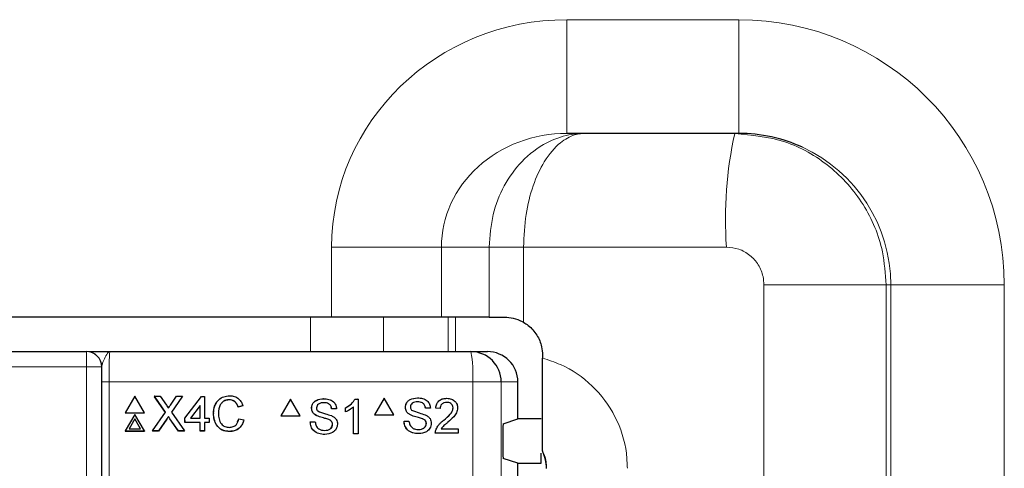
# Paper-space layout 'Blatt3' of a CAD drawing. Header units: millimetres. Extents: x 5 to 418, y 2 to 292.
# Tile 46 of 95: x 109.06 to 119.89, y 199.49 to 204.42. Entities that reach past the tile are written whole.
import ezdxf

# ---------------------------------------------------------------- set-up
doc = ezdxf.new("R2010")
doc.units = ezdxf.units.MM

psp = doc.layouts.new('Blatt3')

# ---------------------------------------------------------------- linework, layer by layer
at = {"color": 7, "linetype": 'Continuous', "lineweight": 18}
for p, q in [((115.0811, 204.4246), (116.974, 204.4246)), ((115.0811, 203.1746), (115.0811, 204.4246)), ((116.974, 203.1746), (116.974, 204.4246)), ((112.4929, 201.1533), (112.4929, 201.9246)), ((112.4929, 201.9246), (113.7003, 201.9246)), ((113.7003, 201.9246), (113.7003, 201.1533)), ((114.2272, 201.9246), (113.7003, 201.9246)), ((114.2272, 201.1533), (114.2272, 201.9246)), ((114.6045, 201.9246), (114.2272, 201.9246)), ((116.837, 201.9246), (114.6045, 201.9246)), ((114.6045, 201.9246), (114.6045, 201.0977)), ((117.2495, 201.5079), (118.5931, 201.5079)), ((117.2495, 151.621), (117.2495, 201.5079)), ((118.6464, 201.5079), (118.5931, 201.5079)), ((118.5931, 201.5079), (118.5931, 151.621)), ((118.6464, 201.5079), (119.8947, 201.5079)), ((118.6464, 151.5677), (118.6464, 201.5079)), ((119.8947, 201.5079), (119.8947, 151.5677)), ((112.2592, 200.7746), (112.2592, 201.1533)), ((113.0641, 201.1533), (113.0641, 200.7746)), ((113.7753, 200.7746), (113.7753, 201.1533)), ((113.8557, 201.1533), (113.8557, 200.7746)), ((109.7947, 200.7746), (109.7947, 200.6079)), ((109.7947, 200.6079), (99.2889, 200.6079)), ((109.9613, 200.6079), (109.7947, 200.6079)), ((109.7947, 186.6632), (109.7947, 200.6079)), ((109.9613, 200.6079), (109.9613, 186.6632)), ((109.963, 200.6079), (109.9613, 200.6079)), ((109.9624, 198.4635), (109.9624, 200.4413)), ((109.9624, 200.4413), (110.043, 200.4413)), ((110.043, 200.4413), (110.043, 198.4635)), ((114.0447, 200.4413), (110.043, 200.4413)), ((114.0447, 198.4635), (114.0447, 200.4413)), ((114.3585, 200.4413), (114.0447, 200.4413)), ((114.3585, 200.4413), (114.3585, 198.4635)), ((114.5418, 200.4413), (114.3585, 200.4413)), ((110.6793, 200.0339), (110.6787, 200.0326)), ((110.713, 200.0374), (110.7124, 200.0361))]:
    psp.add_line(p, q, dxfattribs=at)
at = {"color": 7, "linetype": 'Continuous', "lineweight": 25}
for p, q in [((116.974, 203.1746), (115.0811, 203.1746)), ((112.4929, 201.1533), (96.5907, 201.1533)), ((113.7003, 201.1533), (112.4929, 201.1533)), ((114.2272, 201.1533), (113.7003, 201.1533)), ((114.2272, 201.1533), (114.3964, 201.1533)), ((99.2889, 200.7746), (109.7947, 200.7746)), ((109.7947, 200.7746), (109.7964, 200.7746)), ((110.053, 200.7746), (114.0257, 200.7746)), ((114.0257, 200.7746), (114.208, 200.7746)), ((114.8131, 200.7367), (114.8131, 200.7026)), ((114.5418, 200.0355), (114.5418, 200.4413)), ((110.3257, 200.2845), (110.2204, 200.1018)), ((110.432, 200.1018), (110.3257, 200.2845)), ((110.5416, 200.2845), (110.541, 200.2832)), ((110.6641, 200.108), (110.5416, 200.2845)), ((110.5416, 200.2845), (110.6067, 200.2845)), ((110.6633, 200.1069), (110.545, 200.2774)), ((110.6067, 200.2845), (110.6738, 200.1878)), ((110.7187, 200.1877), (110.785, 200.2845)), ((110.851, 200.2845), (110.7296, 200.1074)), ((110.8451, 200.2754), (110.7298, 200.1072)), ((110.785, 200.2845), (110.851, 200.2845)), ((110.851, 200.2845), (110.8504, 200.2832)), ((110.8789, 200.0445), (111.0599, 200.2796)), ((111.0599, 200.2796), (111.0943, 200.2796)), ((111.0943, 200.2796), (111.095, 200.0445)), ((111.3665, 200.2453), (111.3659, 200.244)), ((112.039, 200.2525), (111.9333, 200.0691)), ((112.039, 200.2525), (112.0383, 200.2525)), ((112.1448, 200.0691), (112.039, 200.2525)), ((112.4052, 200.2574), (112.4044, 200.2574)), ((112.7512, 200.2525), (112.7504, 200.2525)), ((112.7512, 200.2525), (112.7828, 200.2525)), ((112.7828, 200.2525), (112.782, 200.2525)), ((112.7828, 200.2525), (112.7828, 199.8691)), ((113.0715, 200.2613), (112.9658, 200.078)), ((113.0715, 200.2613), (113.0706, 200.2613)), ((113.1772, 200.078), (113.0715, 200.2613)), ((113.4375, 200.2662), (113.4367, 200.2662)), ((113.761, 200.2613), (113.7602, 200.2613)), ((111.0455, 200.1821), (110.9395, 200.0445)), ((111.0449, 200.1808), (110.9399, 200.0445)), ((111.0455, 200.1821), (111.0449, 200.1808)), ((111.0453, 200.0445), (111.0449, 200.1808)), ((111.0459, 200.0445), (111.0455, 200.1821)), ((111.5163, 200.177), (111.4623, 200.1655)), ((111.463, 200.1668), (111.4623, 200.1655)), ((111.517, 200.1783), (111.463, 200.1668)), ((111.517, 200.1783), (111.5163, 200.177)), ((112.2722, 200.1524), (112.2715, 200.1524)), ((112.4931, 200.1443), (112.4924, 200.1443)), ((112.5471, 200.1443), (112.4931, 200.1443)), ((112.6453, 200.1566), (112.6446, 200.1566)), ((112.6453, 200.1113), (112.6453, 200.1566)), ((112.7337, 199.8691), (112.7337, 200.1678)), ((113.3046, 200.1613), (113.3038, 200.1613)), ((113.5255, 200.1532), (113.5246, 200.1532)), ((113.5794, 200.1532), (113.5255, 200.1532)), ((113.6383, 200.1532), (113.6375, 200.1532)), ((113.6874, 200.1483), (113.6383, 200.1532)), ((113.6874, 200.1483), (113.6865, 200.1483)), ((113.8297, 200.155), (113.8289, 200.155)), ((110.2204, 200.1018), (110.2198, 200.1004)), ((110.2198, 200.1004), (110.4314, 200.1004)), ((110.2204, 200.1018), (110.432, 200.1018)), ((110.3263, 200.0851), (110.221, 199.9024)), ((110.3264, 200.0353), (110.2642, 199.9273)), ((110.3258, 200.034), (110.2644, 199.9273)), ((110.3264, 200.0353), (110.3258, 200.034)), ((110.3879, 199.9273), (110.3258, 200.034)), ((110.4326, 199.9024), (110.3263, 200.0851)), ((110.3892, 199.9273), (110.3264, 200.0353)), ((110.432, 200.1018), (110.4314, 200.1004)), ((110.5231, 199.9024), (110.6641, 200.108)), ((110.6787, 200.0326), (110.5884, 199.9011)), ((110.6793, 200.0339), (110.5891, 199.9024)), ((110.6972, 200.0602), (110.6966, 200.0588)), ((110.8061, 199.9011), (110.7124, 200.0361)), ((110.8067, 199.9024), (110.713, 200.0374)), ((110.7296, 200.1074), (110.8718, 199.9024)), ((110.8789, 200.0445), (110.8783, 200.0431)), ((110.8784, 199.9941), (110.8783, 200.0431)), ((110.8791, 199.9955), (110.8789, 200.0445)), ((110.9395, 200.0445), (111.0459, 200.0445)), ((111.095, 200.0445), (111.1441, 200.0445)), ((111.1441, 200.0445), (111.1443, 199.9955)), ((111.1931, 200.0963), (111.1925, 200.095)), ((111.4565, 200.001), (111.4726, 200.0359)), ((111.4732, 200.0373), (111.4726, 200.0359)), ((111.4732, 200.0373), (111.5272, 200.0247)), ((111.9333, 200.0691), (111.9325, 200.0691)), ((111.9333, 200.0691), (112.1448, 200.0691)), ((112.328, 200.0696), (112.303, 200.0856)), ((112.3288, 200.0696), (112.328, 200.0696)), ((112.4622, 200.0271), (112.4614, 200.0271)), ((112.6453, 200.1113), (112.6446, 200.1113)), ((112.9658, 200.078), (112.9649, 200.078)), ((112.9658, 200.078), (113.1772, 200.078)), ((113.2899, 200.0107), (113.289, 200.0107)), ((113.2899, 200.0107), (113.3439, 200.0107)), ((113.3611, 200.0784), (113.3603, 200.0784)), ((113.4945, 200.0359), (113.4936, 200.0359)), ((113.7268, 200.0213), (113.726, 200.0213)), ((114.3801, 199.9816), (114.5418, 200.0355)), ((114.799, 200.0355), (114.5418, 200.0355)), ((110.221, 199.9024), (110.2204, 199.9011)), ((110.2204, 199.9011), (110.432, 199.9011)), ((110.221, 199.9024), (110.4326, 199.9024)), ((110.2642, 199.9273), (110.3892, 199.9273)), ((110.4326, 199.9024), (110.432, 199.9011)), ((110.5231, 199.9024), (110.5225, 199.9011)), ((110.5884, 199.9011), (110.5225, 199.9011)), ((110.5891, 199.9024), (110.5231, 199.9024)), ((110.5891, 199.9024), (110.5884, 199.9011)), ((110.8067, 199.9024), (110.8061, 199.9011)), ((110.8712, 199.9011), (110.8061, 199.9011)), ((110.8718, 199.9024), (110.8067, 199.9024)), ((110.8718, 199.9024), (110.8712, 199.9011)), ((110.8791, 199.9955), (110.8784, 199.9941)), ((111.0454, 199.9941), (110.8784, 199.9941)), ((111.046, 199.9955), (110.8791, 199.9955)), ((111.046, 199.9955), (111.0454, 199.9941)), ((111.0457, 199.9011), (111.0454, 199.9941)), ((111.0463, 199.9024), (111.0457, 199.9011)), ((111.0948, 199.9011), (111.0457, 199.9011)), ((111.0463, 199.9024), (111.046, 199.9955)), ((111.0954, 199.9024), (111.0463, 199.9024)), ((111.0954, 199.9024), (111.0948, 199.9011)), ((111.1443, 199.9955), (111.0952, 199.9955)), ((111.0952, 199.9955), (111.0954, 199.9024)), ((111.1436, 199.9941), (111.0952, 199.9941)), ((111.1443, 199.9955), (111.1436, 199.9941)), ((112.2575, 200.0018), (112.2568, 200.0018)), ((112.2575, 200.0018), (112.3115, 200.0018)), ((112.3115, 200.0018), (112.3108, 200.0018)), ((112.503, 199.9753), (112.5022, 199.9753)), ((113.5353, 199.9842), (113.5344, 199.9842)), ((113.6386, 199.9121), (113.6377, 199.9121)), ((113.6965, 199.9271), (113.8837, 199.9271)), ((113.8837, 199.9271), (113.8837, 199.878)), ((111.3712, 199.8975), (111.3706, 199.8962)), ((112.4179, 199.8642), (112.4171, 199.8642)), ((112.7337, 199.8691), (112.7329, 199.8691)), ((112.7828, 199.8691), (112.7337, 199.8691)), ((113.4502, 199.8731), (113.4494, 199.8731)), ((113.6334, 199.878), (113.6326, 199.878)), ((113.8837, 199.878), (113.6334, 199.878)), ((114.3758, 199.8983), (114.3758, 199.6843)), ((114.8131, 199.6847), (114.8131, 199.6776)), ((114.5418, 199.5471), (114.3801, 199.6009)), ((114.799, 199.5471), (114.799, 199.6592)), ((114.5418, 199.0355), (114.5418, 199.5471)), ((114.5418, 199.5471), (114.799, 199.5471))]:
    psp.add_line(p, q, dxfattribs=at)
at = {"color": 7, "linetype": 'Continuous', "lineweight": 18}
for centre, radius, start, end in [((121.1422, 202.2354), 4.3164, 167.43263, 184.12909), ((109.7947, 200.608), 0.1667, 359.99564, 89.99564), ((112.5689, 200.5243), 1.4781, 356.77862, 9.748)]:
    psp.add_arc(centre, radius, start, end, dxfattribs=at)
at = {"color": 7, "linetype": 'Continuous', "lineweight": 25}
for centre, radius, start, end in [((109.7964, 200.608), 0.1667, 359.99564, 89.99564), ((114.0254, 200.4415), 0.3331, 359.96074, 89.96069)]:
    psp.add_arc(centre, radius, start, end, dxfattribs=at)
at = {"color": 7, "linetype": 'Continuous', "lineweight": 18}
for centre, major_axis, ratio, start_param, end_param in [((115.0811, 201.9246), (-2.5882, 0), 0.9659258, 4.712389, 6.2831853), ((116.974, 201.5079), (2.9207, 0), 0.9986295, 0, 1.5707963), ((115.0811, 201.9246), (1.3808, 0), 0.9052833, 1.5707963, 3.1415927), ((116.974, 201.5079), (1.6724, 0), 0.9965823, 0, 1.1396204)]:
    psp.add_ellipse(centre, major_axis=major_axis, ratio=ratio, start_param=start_param, end_param=end_param, dxfattribs=at)
at = {"color": 7, "linetype": 'Continuous', "lineweight": 25}
for centre, major_axis, ratio, start_param, end_param in [((116.974, 201.5079), (1.6724, 0), 0.9965823, 1.1396204, 1.5707963), ((114.208, 200.4413), (-0.3338, 0), 0.9986295, 3.1415927, 4.712389), ((114.3802, 199.8983), (0, 0.0833), 0.0524078, 0.0174533, 1.5707963), ((114.3802, 199.6843), (0, 0.0833), 0.0524078, 1.5707963, 3.1241394), ((114.4401, 199.4895), (-0.2954, -0.2954), 0.9972647, 2.357564, 2.8222605)]:
    psp.add_ellipse(centre, major_axis=major_axis, ratio=ratio, start_param=start_param, end_param=end_param, dxfattribs=at)
at = {"color": 7, "linetype": 'Continuous', "lineweight": 18}
for points, knots in [([(114.2272, 201.9246), (114.2358, 202.0456), (114.2529, 202.2848), (114.3843, 202.6105), (114.5851, 202.8889), (114.8356, 203.0755), (115.0532, 203.1517), (115.1772, 203.1695), (115.228, 203.1732), (115.2501, 203.1742), (115.2666, 203.1745), (115.2737, 203.1746), (115.2764, 203.1746), (115.2779, 203.1746), (115.2788, 203.1746), (115.2795, 203.1746)], [0, 0, 0, 0, 0.1750261, 0.3460252, 0.5236102, 0.7273919, 0.8875132, 0.9511083, 0.9654982, 0.9848712, 0.9933615, 0.9970867, 0.9984161, 0.9985715, 1, 1, 1, 1]), ([(114.6045, 201.9246), (114.61, 202.0456), (114.621, 202.2848), (114.7051, 202.6105), (114.8337, 202.8889), (114.9944, 203.0756), (115.1342, 203.1518), (115.2138, 203.1695), (115.2464, 203.1732), (115.2606, 203.1742), (115.2712, 203.1745), (115.2758, 203.1746), (115.2775, 203.1746), (115.2785, 203.1746), (115.279, 203.1746), (115.2795, 203.1746)], [0, 0, 0, 0, 0.1750431, 0.3460461, 0.5236209, 0.727387, 0.8876519, 0.9511943, 0.9654949, 0.9848724, 0.9933625, 0.9970873, 0.998416, 0.9985714, 1, 1, 1, 1]), ([(116.9292, 203.1746), (117.1163, 203.1562), (117.4905, 203.1193), (117.9893, 202.8318), (118.3655, 202.4088), (118.5648, 201.9402), (118.5851, 201.6307), (118.5931, 201.5079)], [0, 0, 0, 0, 0.2147389, 0.4294856, 0.6442297, 0.8589385, 1, 1, 1, 1]), ([(117.2495, 201.5079), (117.2475, 201.5386), (117.2425, 201.6159), (117.1932, 201.733), (117.1, 201.8388), (116.9763, 201.9108), (116.8834, 201.92), (116.837, 201.9246)], [0, 0, 0, 0, 0.1415595, 0.3568223, 0.5716598, 0.7859965, 1, 1, 1, 1]), ([(110.053, 200.7746), (110.0529, 200.7746), (110.0466, 200.7746), (110.0293, 200.7661), (110.0034, 200.7215), (109.9728, 200.6554), (109.9657, 200.6212), (109.963, 200.6079)], [0, 0, 0, 0, 0.003577, 0.2011615, 0.5475944, 0.8255022, 1, 1, 1, 1]), ([(110.053, 200.7746), (110.0523, 200.773), (110.0504, 200.7689), (110.0476, 200.7288), (110.045, 200.6534), (110.0433, 200.5536), (110.0431, 200.4787), (110.043, 200.4413)], [0, 0, 0, 0, 0.1421486, 0.3569338, 0.5714134, 0.7857204, 1, 1, 1, 1]), ([(114.8131, 200.7026), (114.88, 200.6813), (115.0806, 200.6173), (115.3761, 200.4128), (115.6309, 200.0708), (115.7365, 199.7429), (115.7444, 199.5472), (115.7467, 199.4918)], [0, 0, 0, 0, 0.1285763, 0.3853117, 0.641928, 0.898607, 1, 1, 1, 1]), ([(114.8584, 199.4918), (114.8578, 199.5104), (114.8556, 199.576), (114.835, 199.6411), (114.8135, 199.6838), (114.8131, 199.6847)], [0, 0, 0, 0, 0.279027, 0.9854093, 1, 1, 1, 1])]:
    psp.add_open_spline(points, degree=3, knots=knots, dxfattribs=at)
at = {"color": 7, "linetype": 'Continuous', "lineweight": 25}
for points, knots in [([(114.3964, 201.1533), (114.4275, 201.1515), (114.4897, 201.1478), (114.5633, 201.1207), (114.5994, 201.1005), (114.6045, 201.0977)], [0, 0, 0, 0, 0.4614124, 0.9237088, 1, 1, 1, 1]), ([(114.6045, 201.0977), (114.6224, 201.0862), (114.6797, 201.0496), (114.7562, 200.961), (114.8061, 200.8444), (114.8111, 200.7672), (114.8131, 200.7367)], [0, 0, 0, 0, 0.1464014, 0.4686106, 0.7902648, 1, 1, 1, 1]), ([(109.8221, 200.7746), (109.8228, 200.7746), (109.8334, 200.7746), (109.9149, 200.7746), (110.0001, 200.7746), (110.0527, 200.7746), (110.053, 200.7746)], [0, 0, 0, 0, 0.0281125, 0.4330127, 0.9963556, 1, 1, 1, 1]), ([(114.8131, 199.6847), (114.8131, 199.7099), (114.8131, 199.7801), (114.8131, 200.0146), (114.8131, 200.3397), (114.8131, 200.5815), (114.8131, 200.7026)], [0, 0, 0, 0, 0.1738308, 0.4840367, 0.741505, 1, 1, 1, 1]), ([(109.9624, 200.4413), (109.9625, 200.4883), (109.9626, 200.5457), (109.9629, 200.5984), (109.963, 200.6079)], [0, 0, 0, 0, 0.818315, 1, 1, 1, 1]), ([(111.1931, 200.0963), (111.1951, 200.1238), (111.199, 200.1788), (111.2415, 200.2464), (111.3041, 200.2834), (111.3473, 200.2874), (111.369, 200.2894)], [0, 0, 0, 0, 0.2804925, 0.5595697, 0.7796153, 1, 1, 1, 1]), ([(111.3665, 200.2453), (111.353, 200.2444), (111.3259, 200.2425), (111.2898, 200.222), (111.2528, 200.175), (111.2495, 200.1289), (111.2471, 200.0965)], [0, 0, 0, 0, 0.1872234, 0.3739058, 0.5607363, 1, 1, 1, 1]), ([(111.3659, 200.244), (111.3525, 200.243), (111.3257, 200.2409), (111.2949, 200.2255), (111.2836, 200.21), (111.2803, 200.2053)], [0, 0, 0, 0, 0.4126209, 0.8240494, 1, 1, 1, 1]), ([(111.4623, 200.1655), (111.4581, 200.1773), (111.4496, 200.2011), (111.4257, 200.2283), (111.3957, 200.2422), (111.3758, 200.2434), (111.3659, 200.244)], [0, 0, 0, 0, 0.2805533, 0.55973893, 0.77965382, 1, 1, 1, 1]), ([(111.463, 200.1668), (111.4587, 200.1787), (111.4502, 200.2024), (111.4264, 200.2296), (111.3963, 200.2435), (111.3764, 200.2447), (111.3665, 200.2453)], [0, 0, 0, 0, 0.2805533, 0.5597389, 0.7796538, 1, 1, 1, 1]), ([(111.369, 200.2894), (111.3878, 200.288), (111.4253, 200.2853), (111.4713, 200.2576), (111.5022, 200.2199), (111.512, 200.1922), (111.517, 200.1783)], [0, 0, 0, 0, 0.28008064, 0.55944867, 0.77954883, 1, 1, 1, 1]), ([(112.2715, 200.1524), (112.2727, 200.1642), (112.2753, 200.1878), (112.2944, 200.2188), (112.3359, 200.2508), (112.3761, 200.2547), (112.4044, 200.2574)], [0, 0, 0, 0, 0.1870287, 0.3741238, 0.5611402, 1, 1, 1, 1]), ([(112.2722, 200.1524), (112.2735, 200.1642), (112.2761, 200.1878), (112.2952, 200.2188), (112.3366, 200.2508), (112.3769, 200.2547), (112.4052, 200.2574)], [0, 0, 0, 0, 0.1870287, 0.3741238, 0.5611402, 1, 1, 1, 1]), ([(112.4052, 200.2574), (112.4241, 200.2562), (112.462, 200.2538), (112.511, 200.2297), (112.541, 200.189), (112.5451, 200.1592), (112.5471, 200.1443)], [0, 0, 0, 0, 0.2807972, 0.5601508, 0.7798767, 1, 1, 1, 1]), ([(112.6445, 200.1566), (112.6684, 200.1702), (112.7111, 200.1943), (112.7384, 200.2347), (112.7504, 200.2525)], [0, 0, 0, 0, 0.56042743, 1, 1, 1, 1]), ([(112.6453, 200.1566), (112.6692, 200.1702), (112.7118, 200.1943), (112.7392, 200.2347), (112.7512, 200.2525)], [0, 0, 0, 0, 0.56042743, 1, 1, 1, 1]), ([(113.3037, 200.1613), (113.305, 200.1731), (113.3076, 200.1967), (113.3267, 200.2277), (113.3681, 200.2596), (113.4084, 200.2635), (113.4366, 200.2662)], [0, 0, 0, 0, 0.1870287, 0.3741238, 0.5611402, 1, 1, 1, 1]), ([(113.3046, 200.1613), (113.3059, 200.1731), (113.3085, 200.1967), (113.3276, 200.2277), (113.369, 200.2596), (113.4093, 200.2635), (113.4375, 200.2662)], [0, 0, 0, 0, 0.1870287, 0.3741238, 0.5611402, 1, 1, 1, 1]), ([(113.4375, 200.2662), (113.4565, 200.265), (113.4943, 200.2626), (113.5433, 200.2385), (113.5733, 200.1978), (113.5774, 200.1681), (113.5794, 200.1532)], [0, 0, 0, 0, 0.2807972, 0.5601508, 0.7798767, 1, 1, 1, 1]), ([(113.6375, 200.1532), (113.6403, 200.1702), (113.6459, 200.2041), (113.6788, 200.2417), (113.7199, 200.2591), (113.7467, 200.2606), (113.7601, 200.2613)], [0, 0, 0, 0, 0.2802352, 0.558893, 0.7791323, 1, 1, 1, 1]), ([(113.6383, 200.1532), (113.6412, 200.1702), (113.6468, 200.2041), (113.6797, 200.2417), (113.7208, 200.2591), (113.7476, 200.2606), (113.761, 200.2613)], [0, 0, 0, 0, 0.2802352, 0.558893, 0.7791323, 1, 1, 1, 1]), ([(113.761, 200.2613), (113.7777, 200.2601), (113.8111, 200.2578), (113.8509, 200.2313), (113.8753, 200.1948), (113.8776, 200.1686), (113.8788, 200.1555)], [0, 0, 0, 0, 0.2804823, 0.5596436, 0.7797486, 1, 1, 1, 1]), ([(110.6738, 200.1878), (110.6782, 200.1812), (110.6842, 200.1722), (110.6916, 200.1603), (110.6931, 200.1543), (110.6938, 200.1513)], [0, 0, 0, 0, 0.5612769, 0.7817626, 1, 1, 1, 1]), ([(110.6938, 200.1513), (110.6985, 200.1581), (110.7068, 200.1702), (110.7151, 200.1823), (110.7187, 200.1877)], [0, 0, 0, 0, 0.5599999, 1, 1, 1, 1]), ([(111.1925, 200.095), (111.1933, 200.1232), (111.1947, 200.168), (111.2212, 200.2033), (111.2309, 200.2163)], [0, 0, 0, 0, 0.6315766, 1, 1, 1, 1]), ([(112.3288, 200.0696), (112.3202, 200.0744), (112.303, 200.0842), (112.2783, 200.1111), (112.2745, 200.1368), (112.2722, 200.1524)], [0, 0, 0, 0, 0.28144516, 0.56227323, 1, 1, 1, 1]), ([(112.4073, 200.2132), (112.3969, 200.2128), (112.3761, 200.212), (112.3485, 200.2013), (112.3296, 200.1806), (112.3274, 200.1641), (112.3262, 200.1559)], [0, 0, 0, 0, 0.2812903, 0.5608202, 0.7806803, 1, 1, 1, 1]), ([(112.3262, 200.1559), (112.3269, 200.1488), (112.3281, 200.136), (112.3363, 200.1263), (112.34, 200.1221)], [0, 0, 0, 0, 0.5596169, 1, 1, 1, 1]), ([(112.34, 200.1221), (112.3677, 200.1115), (112.4173, 200.0927), (112.4681, 200.0774), (112.4905, 200.0706)], [0, 0, 0, 0, 0.5583825, 1, 1, 1, 1]), ([(112.4924, 200.1443), (112.4903, 200.1558), (112.4862, 200.1786), (112.4553, 200.21), (112.425, 200.212), (112.4065, 200.2132)], [0, 0, 0, 0, 0.2810967, 0.5602874, 1, 1, 1, 1]), ([(112.4931, 200.1443), (112.4911, 200.1558), (112.487, 200.1786), (112.4561, 200.21), (112.4258, 200.212), (112.4073, 200.2132)], [0, 0, 0, 0, 0.2810967, 0.5602874, 1, 1, 1, 1]), ([(112.7337, 200.1678), (112.7185, 200.1552), (112.6914, 200.1326), (112.6594, 200.1178), (112.6453, 200.1113)], [0, 0, 0, 0, 0.5596859, 1, 1, 1, 1]), ([(113.3611, 200.0784), (113.3525, 200.0833), (113.3354, 200.093), (113.3107, 200.12), (113.3069, 200.1456), (113.3046, 200.1613)], [0, 0, 0, 0, 0.2814452, 0.5622732, 1, 1, 1, 1]), ([(113.4397, 200.222), (113.4292, 200.2216), (113.4085, 200.2209), (113.3808, 200.2101), (113.362, 200.1894), (113.3597, 200.173), (113.3586, 200.1648)], [0, 0, 0, 0, 0.2812903, 0.5608202, 0.7806803, 1, 1, 1, 1]), ([(113.3586, 200.1648), (113.3593, 200.1576), (113.3604, 200.1449), (113.3687, 200.1352), (113.3723, 200.1309)], [0, 0, 0, 0, 0.5596169, 1, 1, 1, 1]), ([(113.3723, 200.1309), (113.4, 200.1204), (113.4496, 200.1015), (113.5004, 200.0862), (113.5229, 200.0795)], [0, 0, 0, 0, 0.5583825, 1, 1, 1, 1]), ([(113.5246, 200.1532), (113.5225, 200.1646), (113.5184, 200.1875), (113.4875, 200.2188), (113.4573, 200.2208), (113.4388, 200.222)], [0, 0, 0, 0, 0.2810967, 0.5602874, 1, 1, 1, 1]), ([(113.5255, 200.1532), (113.5234, 200.1646), (113.5193, 200.1875), (113.4884, 200.2188), (113.4582, 200.2208), (113.4397, 200.222)], [0, 0, 0, 0, 0.2810967, 0.5602874, 1, 1, 1, 1]), ([(113.76, 200.2171), (113.7494, 200.2163), (113.7282, 200.2147), (113.7028, 200.1975), (113.6892, 200.1732), (113.688, 200.1566), (113.6874, 200.1483)], [0, 0, 0, 0, 0.2804101, 0.559489, 0.7793747, 1, 1, 1, 1]), ([(113.7259, 200.0213), (113.7504, 200.0423), (113.7845, 200.0715), (113.8221, 200.1171), (113.8266, 200.1424), (113.8288, 200.155)], [0, 0, 0, 0, 0.5613127, 0.7813859, 1, 1, 1, 1]), ([(113.7268, 200.0213), (113.7513, 200.0423), (113.7854, 200.0715), (113.823, 200.1171), (113.8275, 200.1424), (113.8297, 200.155)], [0, 0, 0, 0, 0.5613127, 0.7813859, 1, 1, 1, 1]), ([(113.8297, 200.155), (113.8284, 200.1648), (113.8259, 200.1845), (113.806, 200.2049), (113.783, 200.2157), (113.7676, 200.2166), (113.76, 200.2171)], [0, 0, 0, 0, 0.2790799, 0.5586119, 0.7790431, 1, 1, 1, 1]), ([(113.8788, 200.1555), (113.8762, 200.1372), (113.871, 200.1005), (113.8299, 200.0474), (113.7943, 200.0169), (113.7726, 199.9982)], [0, 0, 0, 0, 0.2787415, 0.5588337, 1, 1, 1, 1]), ([(110.6966, 200.0588), (110.6932, 200.0539), (110.6872, 200.0452), (110.6813, 200.0364), (110.6787, 200.0326)], [0, 0, 0, 0, 0.5600016, 1, 1, 1, 1]), ([(110.6972, 200.0602), (110.6939, 200.0553), (110.6878, 200.0465), (110.6819, 200.0378), (110.6793, 200.0339)], [0, 0, 0, 0, 0.5600016, 1, 1, 1, 1]), ([(110.7124, 200.0361), (110.7095, 200.0403), (110.7042, 200.0479), (110.6989, 200.0555), (110.6966, 200.0588)], [0, 0, 0, 0, 0.5599998, 1, 1, 1, 1]), ([(110.713, 200.0374), (110.7101, 200.0417), (110.7048, 200.0492), (110.6995, 200.0568), (110.6972, 200.0602)], [0, 0, 0, 0, 0.5599998, 1, 1, 1, 1]), ([(111.3706, 199.8962), (111.3419, 199.8983), (111.2847, 199.9025), (111.224, 199.9605), (111.1974, 200.0286), (111.1941, 200.0728), (111.1925, 200.095)], [0, 0, 0, 0, 0.2799551, 0.5580876, 0.7789116, 1, 1, 1, 1]), ([(111.3712, 199.8975), (111.3425, 199.8996), (111.2853, 199.9038), (111.2246, 199.9618), (111.198, 200.0299), (111.1947, 200.0741), (111.1931, 200.0963)], [0, 0, 0, 0, 0.27995506, 0.55808759, 0.77891157, 1, 1, 1, 1]), ([(111.2471, 200.0965), (111.2482, 200.076), (111.2505, 200.0351), (111.273, 199.9802), (111.3175, 199.9472), (111.3499, 199.9435), (111.366, 199.9416)], [0, 0, 0, 0, 0.281245, 0.5607156, 0.780138, 1, 1, 1, 1]), ([(111.366, 199.9416), (111.3808, 199.943), (111.4102, 199.9459), (111.4549, 199.9783), (111.4662, 200.0149), (111.4732, 200.0373)], [0, 0, 0, 0, 0.2807112, 0.5609046, 1, 1, 1, 1]), ([(111.5266, 200.0234), (111.5203, 200.0038), (111.5078, 199.9648), (111.4675, 199.9221), (111.419, 199.8993), (111.3868, 199.8972), (111.3706, 199.8962)], [0, 0, 0, 0, 0.2802563, 0.5595462, 0.7795894, 1, 1, 1, 1]), ([(111.5272, 200.0247), (111.521, 200.0051), (111.5084, 199.9661), (111.4681, 199.9234), (111.4196, 199.9007), (111.3874, 199.8985), (111.3712, 199.8975)], [0, 0, 0, 0, 0.2802563, 0.5595462, 0.7795894, 1, 1, 1, 1]), ([(112.4622, 200.0271), (112.447, 200.032), (112.4221, 200.04), (112.3868, 200.0489), (112.3571, 200.0574), (112.3382, 200.0655), (112.3288, 200.0696)], [0, 0, 0, 0, 0.33993933, 0.56002492, 0.78008245, 1, 1, 1, 1]), ([(112.5022, 199.9753), (112.5016, 199.9819), (112.5003, 199.9952), (112.4863, 200.0153), (112.4708, 200.0226), (112.4614, 200.0271)], [0, 0, 0, 0, 0.2800885, 0.5599705, 1, 1, 1, 1]), ([(112.503, 199.9753), (112.5023, 199.9819), (112.5011, 199.9952), (112.4871, 200.0153), (112.4716, 200.0226), (112.4622, 200.0271)], [0, 0, 0, 0, 0.2800885, 0.5599705, 1, 1, 1, 1]), ([(112.4905, 200.0706), (112.5007, 200.0655), (112.5209, 200.0552), (112.5429, 200.0317), (112.5551, 200.0047), (112.5564, 199.9869), (112.557, 199.9779)], [0, 0, 0, 0, 0.2803713, 0.5599089, 0.7798589, 1, 1, 1, 1]), ([(113.4494, 199.8731), (113.427, 199.8742), (113.3826, 199.8765), (113.3266, 199.9085), (113.295, 199.9583), (113.291, 199.9932), (113.289, 200.0107)], [0, 0, 0, 0, 0.28081353, 0.55956288, 0.77961982, 1, 1, 1, 1]), ([(113.4502, 199.8731), (113.4279, 199.8742), (113.3834, 199.8765), (113.3274, 199.9085), (113.2959, 199.9583), (113.2919, 199.9932), (113.2899, 200.0107)], [0, 0, 0, 0, 0.2808135, 0.5595629, 0.7796198, 1, 1, 1, 1]), ([(113.3439, 200.0107), (113.3461, 199.996), (113.3504, 199.9669), (113.3788, 199.9351), (113.4135, 199.9197), (113.4364, 199.9181), (113.4479, 199.9173)], [0, 0, 0, 0, 0.280632, 0.5586744, 0.7791973, 1, 1, 1, 1]), ([(113.4945, 200.0359), (113.4794, 200.0408), (113.4545, 200.0488), (113.4192, 200.0577), (113.3895, 200.0662), (113.3706, 200.0743), (113.3611, 200.0784)], [0, 0, 0, 0, 0.3399393, 0.5600249, 0.7800825, 1, 1, 1, 1]), ([(113.5344, 199.9842), (113.5338, 199.9908), (113.5325, 200.004), (113.5185, 200.0242), (113.503, 200.0315), (113.4936, 200.0359)], [0, 0, 0, 0, 0.2800885, 0.5599705, 1, 1, 1, 1]), ([(113.5353, 199.9842), (113.5347, 199.9908), (113.5334, 200.004), (113.5194, 200.0242), (113.5039, 200.0315), (113.4945, 200.0359)], [0, 0, 0, 0, 0.2800885, 0.5599705, 1, 1, 1, 1]), ([(113.5229, 200.0795), (113.533, 200.0743), (113.5532, 200.0641), (113.5752, 200.0405), (113.5874, 200.0135), (113.5887, 199.9957), (113.5893, 199.9868)], [0, 0, 0, 0, 0.28037134, 0.55990891, 0.77985887, 1, 1, 1, 1]), ([(113.6386, 199.9121), (113.6451, 199.9269), (113.6557, 199.9514), (113.6799, 199.9799), (113.7025, 200.0016), (113.7187, 200.0148), (113.7268, 200.0213)], [0, 0, 0, 0, 0.3394111, 0.559525, 0.7797523, 1, 1, 1, 1]), ([(112.4171, 199.8642), (112.3948, 199.8654), (112.3503, 199.8676), (112.2943, 199.8997), (112.2627, 199.9495), (112.2587, 199.9844), (112.2567, 200.0018)], [0, 0, 0, 0, 0.2808135, 0.5595629, 0.7796198, 1, 1, 1, 1]), ([(112.4179, 199.8642), (112.3956, 199.8654), (112.3511, 199.8676), (112.2951, 199.8997), (112.2635, 199.9495), (112.2595, 199.9844), (112.2575, 200.0018)], [0, 0, 0, 0, 0.2808135, 0.5595629, 0.7796198, 1, 1, 1, 1]), ([(112.3115, 200.0018), (112.3137, 199.9872), (112.318, 199.9581), (112.3464, 199.9262), (112.3812, 199.9108), (112.4041, 199.9093), (112.4155, 199.9085)], [0, 0, 0, 0, 0.280632, 0.5586744, 0.7791973, 1, 1, 1, 1]), ([(112.4147, 199.9085), (112.4262, 199.9092), (112.4492, 199.9106), (112.4788, 199.9247), (112.4983, 199.9483), (112.5009, 199.9663), (112.5022, 199.9753)], [0, 0, 0, 0, 0.2809172, 0.5608127, 0.7805018, 1, 1, 1, 1]), ([(112.4155, 199.9085), (112.427, 199.9092), (112.4499, 199.9106), (112.4795, 199.9247), (112.4991, 199.9483), (112.5017, 199.9663), (112.503, 199.9753)], [0, 0, 0, 0, 0.2809172, 0.5608127, 0.7805018, 1, 1, 1, 1]), ([(112.557, 199.9779), (112.5539, 199.9593), (112.5478, 199.9219), (112.4958, 199.8732), (112.4475, 199.8676), (112.4179, 199.8642)], [0, 0, 0, 0, 0.2799417, 0.5600797, 1, 1, 1, 1]), ([(113.447, 199.9173), (113.4585, 199.918), (113.4814, 199.9195), (113.511, 199.9336), (113.5305, 199.9572), (113.5331, 199.9752), (113.5344, 199.9842)], [0, 0, 0, 0, 0.28091717, 0.56081274, 0.7805018, 1, 1, 1, 1]), ([(113.4479, 199.9173), (113.4593, 199.918), (113.4823, 199.9195), (113.5119, 199.9336), (113.5314, 199.9572), (113.534, 199.9752), (113.5353, 199.9842)], [0, 0, 0, 0, 0.2809172, 0.5608127, 0.7805018, 1, 1, 1, 1]), ([(113.5893, 199.9868), (113.5862, 199.9681), (113.5801, 199.9308), (113.5282, 199.882), (113.4798, 199.8765), (113.4502, 199.8731)], [0, 0, 0, 0, 0.2799417, 0.5600797, 1, 1, 1, 1]), ([(113.6334, 199.878), (113.6336, 199.8845), (113.6338, 199.8961), (113.6371, 199.9072), (113.6386, 199.9121)], [0, 0, 0, 0, 0.5599563, 1, 1, 1, 1]), ([(113.7726, 199.9982), (113.7635, 199.9907), (113.7484, 199.9782), (113.7277, 199.9608), (113.7104, 199.9455), (113.7011, 199.9332), (113.6965, 199.9271)], [0, 0, 0, 0, 0.3400378, 0.5600628, 0.7800895, 1, 1, 1, 1])]:
    psp.add_open_spline(points, degree=3, knots=knots, dxfattribs=at)

doc.saveas('drawing.dxf')
